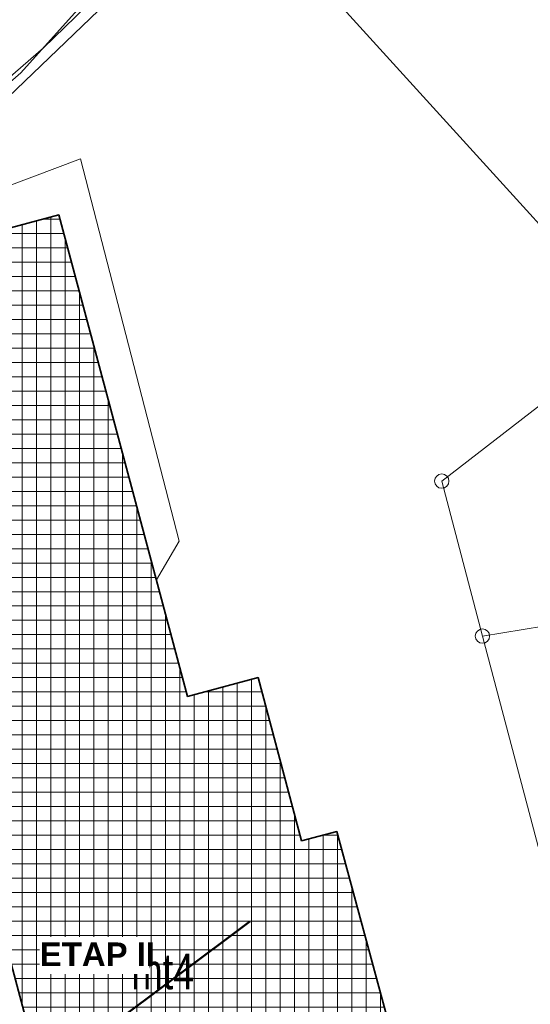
# Model space of a CAD drawing. Header units: metres. Extents: x -320 to 5572509, y -47 to 5960263.
# Tile 42 of 59: x 5572162 to 5572180, y 5960164 to 5960198. Entities that reach past the tile are written whole.
import ezdxf

# ---------------------------------------------------------------- set-up
doc = ezdxf.new("R2010")
doc.units = ezdxf.units.M
doc.header["$MEASUREMENT"] = 0
doc.set_wipeout_variables(frame=1)
doc.linetypes.add('Wipeout_Contour', pattern=[1, 0, -1])
for name, color, linetype in [('202-Punkt_graniczny_stabilizowa', 7, 'Continuous'), ('218-Granica_uzytku', 7, 'Continuous'), ('219-Linia_granicy', 7, 'Continuous'), ('312-Budynek__powierzchnia_', 7, 'Continuous'), ('312-Numer_ewidencyjny_budynku-A', 7, 'Continuous'), ('423-Krawedz_chodnika', 7, 'Continuous'), ('chodnik_kostka_prefabrykowana', 7, 'Continuous'), ('Nowe_810-G Ogólne', 7, 'Continuous'), ('Nowe_830-G Teksty Etykiety', 7, 'Continuous'), ('przewod_elektroenergetyczny__li', 7, 'Continuous'), ('przewod_gazowy__linia_', 7, 'Continuous')]:
    doc.layers.add(name, color=color, linetype=linetype)
doc.styles.add('GENERATED_STYLE_1', font='arial.ttf')
doc.styles.add('GENERATED_STYLE_2', font='arialbd.ttf')

# ---------------------------------------------------------------- blocks, each defined once
blk = doc.blocks.new('Wypełnienie_4', base_point=(5572434.607, 5960129.98))
at = {"layer": 'Nowe_810-G Ogólne', "color": 18, "lineweight": 35, "true_color": 0x030303}
for p, q in [((5572157.884, 5960168.195), (5572159.762, 5960168.606)), ((5572159.762, 5960168.606), (5572160.53, 5960165.91)), ((5572160.166, 5960159.578), (5572157.884, 5960168.195)), ((5572160.53, 5960165.91), (5572161.54, 5960166.2)), ((5572161.54, 5960166.2), (5572162.78, 5960161.53)), ((5572162.78, 5960161.53), (5572160.166, 5960159.578))]:
    blk.add_line(p, q, dxfattribs=at)
blk = doc.blocks.new('Wypełnienie_18', base_point=(5572434.607, 5960129.98))
at = {"layer": 'Nowe_810-G Ogólne', "linetype": 'Continuous', "lineweight": 0, "true_color": 0x000000}
h = blk.add_hatch(dxfattribs=at)
h.set_pattern_fill('SIATKA_25X25', color=18, style=0, pattern_type=2)
h.set_pattern_definition([(0, (5572434.6074, 5960128.98037), (0, 0.5), []), (90, (5572434.6074, 5960128.98037), (-0.5, 0), [])])
h.paths.add_polyline_path([(5572185, 5960130.09), (5572179.65, 5960150.13), (5572178.57, 5960149.88), (5572173.09, 5960170.11), (5572171.86, 5960169.78), (5572170.34, 5960175.48), (5572167.88, 5960174.82), (5572163.38, 5960191.63), (5572153.28, 5960188.94), (5572157.71, 5960171.94), (5572158.73, 5960172.23), (5572160.53, 5960165.91), (5572161.54, 5960166.2), (5572166.78, 5960146.46), (5572167.94, 5960146.78), (5572173.31, 5960127.09)])
at = {"layer": 'Nowe_810-G Ogólne', "color": 18, "lineweight": 35, "true_color": 0x030303}
for p, q in [((5572163.38, 5960191.63), (5572153.28, 5960188.94)), ((5572167.88, 5960174.82), (5572163.38, 5960191.63)), ((5572170.34, 5960175.48), (5572167.88, 5960174.82)), ((5572171.86, 5960169.78), (5572170.34, 5960175.48)), ((5572173.09, 5960170.11), (5572171.86, 5960169.78)), ((5572178.57, 5960149.88), (5572173.09, 5960170.11)), ((5572161.54, 5960166.2), (5572166.78, 5960146.46))]:
    blk.add_line(p, q, dxfattribs=at)
blk = doc.blocks.new('EGBP04_2a')
at = {"layer": '202-Punkt_graniczny_stabilizowa', "color": 7, "lineweight": 13}
blk.add_circle((0, 0), 0.25, dxfattribs=at)

msp = doc.modelspace()

# ---------------------------------------------------------------- linework, layer by layer
at = {"layer": '218-Granica_uzytku', "color": 3, "lineweight": 18, "flags": 128}
for points in [[(5572160.75, 5960194.92), (5572169.37, 5960203.19)], [(5572169.37, 5960203.19), (5572160.75, 5960194.92)], [(5572183.53, 5960187.58), (5572169.37, 5960203.19)], [(5572176.75, 5960182.34), (5572183.53, 5960187.58)], [(5572178.17, 5960176.93), (5572176.75, 5960182.34)], [(5572186.685, 5960178.32), (5572178.17, 5960176.93)]]:
    msp.add_lwpolyline(points, dxfattribs=at)
at = {"layer": '219-Linia_granicy', "color": 178, "lineweight": 18, "flags": 128}
for points in [[(5572169.37, 5960203.19), (5572160.75, 5960194.92)], [(5572183.53, 5960187.58), (5572169.37, 5960203.19)], [(5572183.53, 5960187.58), (5572176.75, 5960182.34)], [(5572178.17, 5960176.93), (5572176.75, 5960182.34)], [(5572184.62, 5960152.57), (5572178.17, 5960176.93)]]:
    msp.add_lwpolyline(points, dxfattribs=at)
at = {"layer": '312-Budynek__powierzchnia_', "color": 7, "lineweight": 13, "flags": 128}
for points in [[(5572153.28, 5960188.94), (5572163.38, 5960191.63)], [(5572163.38, 5960191.63), (5572167.88, 5960174.82)], [(5572167.88, 5960174.82), (5572170.34, 5960175.48)], [(5572170.34, 5960175.48), (5572171.86, 5960169.78)], [(5572171.86, 5960169.78), (5572173.09, 5960170.11)], [(5572173.09, 5960170.11), (5572178.57, 5960149.88)], [(5572166.78, 5960146.46), (5572161.54, 5960166.2)]]:
    msp.add_lwpolyline(points, dxfattribs=at)
at = {"layer": '423-Krawedz_chodnika', "color": 7, "lineweight": 13, "flags": 128}
msp.add_lwpolyline([(5572162.06, 5960196.587), (5572173, 5960208.76)], dxfattribs=at)
at = {"layer": 'chodnik_kostka_prefabrykowana', "color": 7, "lineweight": 13, "flags": 128}
msp.add_lwpolyline([(5572162.06, 5960196.587), (5572153.28, 5960188.94)], dxfattribs=at)
at = {"layer": 'przewod_elektroenergetyczny__li', "color": 1, "lineweight": 18, "flags": 128}
msp.add_lwpolyline([(5572152.089, 5960187.515), (5572151.72, 5960188.91), (5572164.14, 5960193.59), (5572167.58, 5960180.24), (5572166.79, 5960178.89)], dxfattribs=at)
at = {"layer": 'przewod_gazowy__linia_', "color": 30, "lineweight": 18, "flags": 128}
msp.add_lwpolyline([(5572104.21, 5960152.58), (5572118.23, 5960154.05), (5572117.58, 5960164.44), (5572127.01, 5960171.29), (5572132.69, 5960175.69), (5572135.05, 5960177.51), (5572139.69, 5960180.99), (5572153.51, 5960193.09), (5572157.4, 5960192.74), (5572162.85, 5960197.46), (5572176.202, 5960210.411)], dxfattribs=at)

# ---------------------------------------------------------------- block references
at = {"layer": '202-Punkt_graniczny_stabilizowa', "color": 7, "lineweight": 13}
for p in [(5572176.75, 5960182.34), (5572178.17, 5960176.93)]:
    msp.add_blockref('EGBP04_2a', p, dxfattribs=at)
at = {"layer": 'Nowe_810-G Ogólne', "color": 7, "lineweight": 13}
msp.add_blockref('Wypełnienie_18', (5572434.607, 5960129.98), dxfattribs=at)
at = {"layer": 'Nowe_810-G Ogólne', "color": 251, "lineweight": 18, "true_color": 0x6d6d6d}
msp.add_blockref('Wypełnienie_4', (5572434.607, 5960129.98), dxfattribs=at)

# ---------------------------------------------------------------- texts
at = {"layer": '312-Numer_ewidencyjny_budynku-A', "color": 7, "lineweight": 13, "insert": (5572165.919, 5960165.217), "char_height": 1.25, "attachment_point": 4, "style": 'GENERATED_STYLE_1'}
msp.add_mtext('\\A1;{\\W0.750000x;\\pql;\\fArial|b0|i0|c238|p38;mt4}', dxfattribs=at)

# ---------------------------------------------------------------- next in the draw order: wipeouts: each hides what was drawn before it
at = {"color": 6, "linetype": 'Wipeout_Contour', "lineweight": 50, "ltscale": 32636812.28800878}
msp.add_wipeout([(5572162.722, 5960166.423), (5572166.541, 5960166.423), (5572166.541, 5960165.131), (5572162.722, 5960165.131)], dxfattribs=at).dxf.layer = 'Nowe_830-G Teksty Etykiety'

# ---------------------------------------------------------------- next in the draw order: linework, layer by layer
at = {"layer": 'Nowe_810-G Ogólne', "color": 6, "lineweight": 50}
msp.add_line((5572112.905, 5960124.279), (5572170.053, 5960166.963), dxfattribs=at)

# ---------------------------------------------------------------- next in the draw order: texts
at = {"layer": 'Nowe_830-G Teksty Etykiety', "color": 6, "lineweight": 50, "insert": (5572162.722, 5960166.235), "char_height": 0.82207, "attachment_point": 1, "style": 'GENERATED_STYLE_2'}
msp.add_mtext('\\A1;{\\pql;\\fArial|b1|i0|c0|p38;ETAP II}', dxfattribs=at)

doc.saveas('drawing.dxf')
